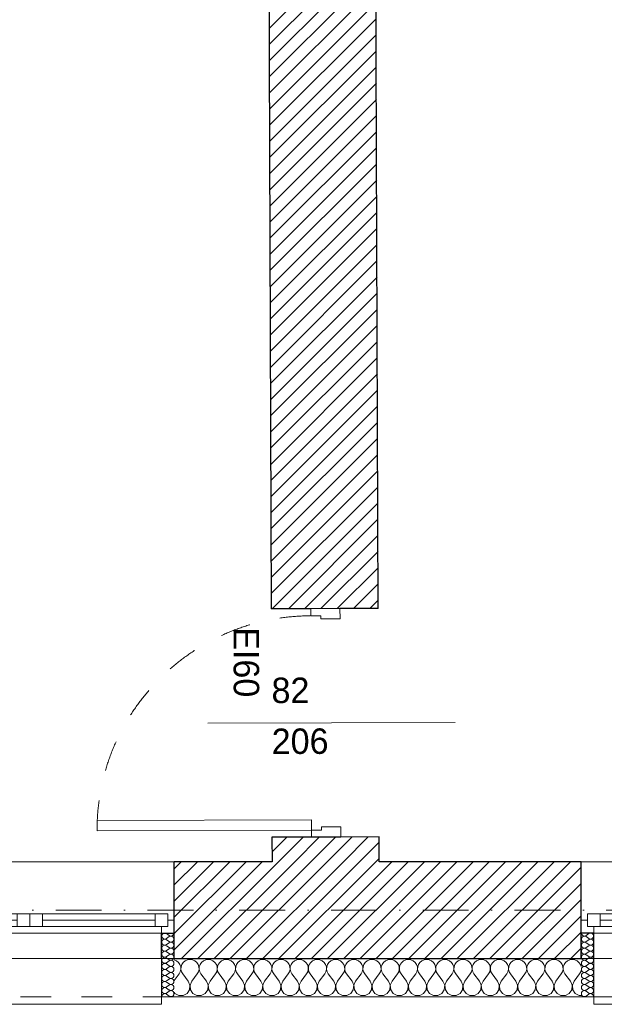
# Model space of a CAD drawing. Header units: millimetres. Extents: x -140780 to 266886, y -104422 to 233759.
# Tile 36 of 104: x 202975 to 205269, y 106825 to 110692. Entities that reach past the tile are written whole.
import ezdxf
from ezdxf.enums import TextEntityAlignment as Align

# ---------------------------------------------------------------- set-up
doc = ezdxf.new("R2010")
doc.units = ezdxf.units.MM
doc.header["$MEASUREMENT"] = 0
doc.linetypes.add('Kropki i Kreski', pattern=[360, 180, -90, 0, -90])
doc.linetypes.add('Przerywana', pattern=[240, 120, -120])
for name, color, linetype in [('Drzwi ArchiCAD', 7, 'Continuous'), ('Konstrukcja - Siatki mod', 7, 'Continuous'), ('KR_INW', 7, 'Continuous'), ('NAPIS_SODON', 7, 'Continuous'), ('Okna ArchiCADa', 7, 'Continuous'), ('Znaczniki drzwi ArchiCADa', 7, 'Continuous')]:
    doc.layers.add(name, color=color, linetype=linetype)
for name, color, linetype, lineweight in [('Drzwi ArchiCAD_Nr_pióra__1', 7, 'Continuous', 13), ('Drzwi ArchiCAD_Nr_pióra__27', 7, 'Continuous', 25), ('KR_INW_Nr_pióra__101', 252, 'Continuous', 5), ('KR_INW_Nr_pióra__27', 7, 'Continuous', 25), ('KR_INW_Nr_pióra__47', 7, 'Continuous', 15), ('NAPIS_SODON_Nr_pióra__1', 7, 'Continuous', 13), ('Okna ArchiCADa_Nr_pióra__1', 7, 'Continuous', 13), ('Okna ArchiCADa_Nr_pióra__27', 7, 'Continuous', 25), ('Znaczniki drzwi ArchiCADa_Nr_pióra__7', 7, 'Continuous', 13)]:
    doc.layers.add(name, color=color, linetype=linetype, lineweight=lineweight)
for name, color, linetype, lineweight, true_color in [('Konstrukcja - Siatki mod_Nr_pióra__48', 7, 'Continuous', 15, 0xa80f02), ('KR_INW_Nr_pióra__102', 7, 'Continuous', 5, 0xcccccc), ('Znaczniki drzwi ArchiCADa_Nr_pióra__20', 7, 'Continuous', 13, 0xb00000)]:
    doc.layers.add(name, color=color, linetype=linetype, lineweight=lineweight, true_color=true_color)
doc.styles.add('GENERATED_STYLE_1', font='txt')
pattern_1 = [(45, (0, 0), (-31.819804, 31.819804), [])]

# ---------------------------------------------------------------- blocks, each defined once
blk = doc.blocks.new('Strop_1', base_point=(179225, 121523.3))
at = {"layer": 'NAPIS_SODON_Nr_pióra__1', "linetype": 'Continuous', "flags": 128}
blk.add_lwpolyline([(179225, 121523.3), (179225.9, 107003.8), (250898.3, 107008.3), (250897.4, 121527.8)], close=True, dxfattribs=at)
blk = doc.blocks.new('*X161')
at = {"layer": 'KR_INW_Nr_pióra__102', "linetype": 'Continuous'}
for p, q in [((203581.2, 107000.2), (203580.9, 107000.2)), ((203590.2, 106996.2), (203581.2, 107000.2)), ((203597.8, 106989.9), (203590.2, 106996.2)), ((203624.1, 106996.2), (203616.5, 106989.9)), ((203633.1, 107000.2), (203624.1, 106996.2)), ((203642.9, 107001.6), (203633.1, 107000.2)), ((203652.6, 107000.2), (203642.9, 107001.6)), ((203661.6, 106996.2), (203652.6, 107000.2)), ((203669.2, 106989.9), (203661.6, 106996.2)), ((203695.5, 106996.2), (203687.9, 106989.9)), ((203704.5, 107000.2), (203695.5, 106996.2)), ((203714.3, 107001.6), (203704.5, 107000.2)), ((203724, 107000.2), (203714.3, 107001.6)), ((203733.1, 106996.2), (203724, 107000.2)), ((203740.6, 106989.9), (203733.1, 106996.2)), ((203766.9, 106996.2), (203759.4, 106989.9)), ((203776, 107000.2), (203766.9, 106996.2)), ((203785.7, 107001.6), (203776, 107000.2)), ((203795.5, 107000.2), (203785.7, 107001.6)), ((203804.5, 106996.2), (203795.5, 107000.2)), ((203812.1, 106989.9), (203804.5, 106996.2)), ((203838.4, 106996.2), (203830.8, 106989.9)), ((203847.4, 107000.2), (203838.4, 106996.2)), ((203857.1, 107001.6), (203847.4, 107000.2)), ((203866.9, 107000.2), (203857.1, 107001.6)), ((203875.9, 106996.2), (203866.9, 107000.2)), ((203883.5, 106989.9), (203875.9, 106996.2)), ((203909.8, 106996.2), (203902.2, 106989.9)), ((203918.8, 107000.2), (203909.8, 106996.2)), ((203928.6, 107001.6), (203918.8, 107000.2)), ((203938.3, 107000.2), (203928.6, 107001.6)), ((203947.3, 106996.2), (203938.3, 107000.2)), ((203954.9, 106989.9), (203947.3, 106996.2)), ((203981.2, 106996.2), (203973.6, 106989.9)), ((203990.2, 107000.2), (203981.2, 106996.2)), ((204000, 107001.6), (203990.2, 107000.2)), ((204009.8, 107000.2), (204000, 107001.6)), ((204018.8, 106996.2), (204009.8, 107000.2)), ((204026.4, 106989.9), (204018.8, 106996.2)), ((204052.7, 106996.2), (204045.1, 106989.9)), ((204061.7, 107000.2), (204052.7, 106996.2)), ((204071.4, 107001.6), (204061.7, 107000.2)), ((204081.2, 107000.2), (204071.4, 107001.6)), ((204090.2, 106996.2), (204081.2, 107000.2)), ((204097.8, 106989.9), (204090.2, 106996.2)), ((204124.1, 106996.2), (204116.5, 106989.9)), ((204133.1, 107000.2), (204124.1, 106996.2)), ((204142.9, 107001.6), (204133.1, 107000.2)), ((204152.6, 107000.2), (204142.9, 107001.6)), ((204161.6, 106996.2), (204152.6, 107000.2)), ((204169.2, 106989.9), (204161.6, 106996.2)), ((204195.5, 106996.2), (204187.9, 106989.9)), ((204204.5, 107000.2), (204195.5, 106996.2)), ((204214.3, 107001.6), (204204.5, 107000.2)), ((204224, 107000.2), (204214.3, 107001.6)), ((204233.1, 106996.2), (204224, 107000.2)), ((204240.6, 106989.9), (204233.1, 106996.2)), ((204266.9, 106996.2), (204259.4, 106989.9)), ((204276, 107000.2), (204266.9, 106996.2)), ((204285.7, 107001.6), (204276, 107000.2)), ((204295.5, 107000.2), (204285.7, 107001.6)), ((204304.5, 106996.2), (204295.5, 107000.2)), ((204312.1, 106989.9), (204304.5, 106996.2)), ((204338.4, 106996.2), (204330.8, 106989.9)), ((204347.4, 107000.2), (204338.4, 106996.2)), ((204357.1, 107001.6), (204347.4, 107000.2)), ((204366.9, 107000.2), (204357.1, 107001.6)), ((204375.9, 106996.2), (204366.9, 107000.2)), ((204383.5, 106989.9), (204375.9, 106996.2)), ((204409.8, 106996.2), (204402.2, 106989.9)), ((204418.8, 107000.2), (204409.8, 106996.2)), ((204428.6, 107001.6), (204418.8, 107000.2)), ((204438.3, 107000.2), (204428.6, 107001.6)), ((204447.3, 106996.2), (204438.3, 107000.2)), ((204454.9, 106989.9), (204447.3, 106996.2)), ((204481.2, 106996.2), (204473.6, 106989.9)), ((204490.2, 107000.2), (204481.2, 106996.2)), ((204500, 107001.6), (204490.2, 107000.2)), ((204509.8, 107000.2), (204500, 107001.6)), ((204518.8, 106996.2), (204509.8, 107000.2)), ((204526.4, 106989.9), (204518.8, 106996.2)), ((204552.7, 106996.2), (204545.1, 106989.9)), ((204561.7, 107000.2), (204552.7, 106996.2)), ((204571.4, 107001.6), (204561.7, 107000.2)), ((204581.2, 107000.2), (204571.4, 107001.6)), ((204590.2, 106996.2), (204581.2, 107000.2)), ((204597.8, 106989.9), (204590.2, 106996.2)), ((204624.1, 106996.2), (204616.5, 106989.9)), ((204633.1, 107000.2), (204624.1, 106996.2)), ((204642.9, 107001.6), (204633.1, 107000.2)), ((204652.6, 107000.2), (204642.9, 107001.6)), ((204661.6, 106996.2), (204652.6, 107000.2)), ((204669.2, 106989.9), (204661.6, 106996.2)), ((204695.5, 106996.2), (204687.9, 106989.9)), ((204704.5, 107000.2), (204695.5, 106996.2)), ((204714.3, 107001.6), (204704.5, 107000.2)), ((204724, 107000.2), (204714.3, 107001.6)), ((204733.1, 106996.2), (204724, 107000.2)), ((204740.6, 106989.9), (204733.1, 106996.2)), ((204766.9, 106996.2), (204759.4, 106989.9)), ((204776, 107000.2), (204766.9, 106996.2)), ((204785.7, 107001.6), (204776, 107000.2)), ((204795.5, 107000.2), (204785.7, 107001.6)), ((204804.5, 106996.2), (204795.5, 107000.2)), ((204812.1, 106989.9), (204804.5, 106996.2)), ((204838.4, 106996.2), (204830.8, 106989.9)), ((204847.4, 107000.2), (204838.4, 106996.2)), ((204857.1, 107001.6), (204847.4, 107000.2)), ((204866.9, 107000.2), (204857.1, 107001.6)), ((204875.9, 106996.2), (204866.9, 107000.2)), ((204883.5, 106989.9), (204875.9, 106996.2)), ((204909.8, 106996.2), (204902.2, 106989.9)), ((204918.8, 107000.2), (204909.8, 106996.2)), ((204928.6, 107001.6), (204918.8, 107000.2)), ((204938.3, 107000.2), (204928.6, 107001.6)), ((204947.3, 106996.2), (204938.3, 107000.2)), ((204954.9, 106989.9), (204947.3, 106996.2)), ((204981.2, 106996.2), (204973.6, 106989.9)), ((204990.2, 107000.2), (204981.2, 106996.2)), ((205000, 107001.6), (204990.2, 107000.2)), ((205009.8, 107000.2), (205000, 107001.6)), ((205018.8, 106996.2), (205009.8, 107000.2)), ((205026.4, 106989.9), (205018.8, 106996.2)), ((205052.7, 106996.2), (205045.1, 106989.9)), ((205061.7, 107000.2), (205052.7, 106996.2)), ((205071.4, 107001.6), (205061.7, 107000.2)), ((205081.2, 107000.2), (205071.4, 107001.6)), ((205090.2, 106996.2), (205081.2, 107000.2)), ((205097.8, 106989.9), (205090.2, 106996.2)), ((205124.1, 106996.2), (205116.5, 106989.9)), ((205133.1, 107000.2), (205124.1, 106996.2)), ((205142.9, 107001.6), (205133.1, 107000.2)), ((205152.6, 107000.2), (205142.9, 107001.6)), ((205161.6, 106996.2), (205152.6, 107000.2)), ((205169.2, 106989.9), (205161.6, 106996.2)), ((203603.4, 106981.8), (203597.8, 106989.9)), ((203606.5, 106972.5), (203603.4, 106981.8)), ((203604.8, 106953.1), (203607, 106962.6)), ((203607, 106962.6), (203606.5, 106972.5)), ((203607.8, 106972.5), (203607.3, 106962.6)), ((203607.3, 106962.6), (203609.5, 106953.1)), ((203610.9, 106981.8), (203607.8, 106972.5)), ((203616.5, 106989.9), (203610.9, 106981.8)), ((203674.8, 106981.8), (203669.2, 106989.9)), ((203677.9, 106972.5), (203674.8, 106981.8)), ((203676.2, 106953.1), (203678.4, 106962.6)), ((203678.4, 106962.6), (203677.9, 106972.5)), ((203679.2, 106972.5), (203678.7, 106962.6)), ((203678.7, 106962.6), (203680.9, 106953.1)), ((203682.3, 106981.8), (203679.2, 106972.5)), ((203687.9, 106989.9), (203682.3, 106981.8)), ((203746.2, 106981.8), (203740.6, 106989.9)), ((203749.4, 106972.5), (203746.2, 106981.8)), ((203747.6, 106953.1), (203749.9, 106962.6)), ((203749.9, 106962.6), (203749.4, 106972.5)), ((203750.6, 106972.5), (203750.1, 106962.6)), ((203750.1, 106962.6), (203752.4, 106953.1)), ((203753.8, 106981.8), (203750.6, 106972.5)), ((203759.4, 106989.9), (203753.8, 106981.8)), ((203817.7, 106981.8), (203812.1, 106989.9)), ((203820.8, 106972.5), (203817.7, 106981.8)), ((203819.1, 106953.1), (203821.3, 106962.6)), ((203821.3, 106962.6), (203820.8, 106972.5)), ((203822.1, 106972.5), (203821.6, 106962.6)), ((203821.6, 106962.6), (203823.8, 106953.1)), ((203825.2, 106981.8), (203822.1, 106972.5)), ((203830.8, 106989.9), (203825.2, 106981.8)), ((203889.1, 106981.8), (203883.5, 106989.9)), ((203892.2, 106972.5), (203889.1, 106981.8)), ((203890.5, 106953.1), (203892.7, 106962.6)), ((203892.7, 106962.6), (203892.2, 106972.5)), ((203893.5, 106972.5), (203893, 106962.6)), ((203893, 106962.6), (203895.2, 106953.1)), ((203896.6, 106981.8), (203893.5, 106972.5)), ((203902.2, 106989.9), (203896.6, 106981.8)), ((203960.5, 106981.8), (203954.9, 106989.9)), ((203963.7, 106972.5), (203960.5, 106981.8)), ((203961.9, 106953.1), (203964.1, 106962.6)), ((203964.1, 106962.6), (203963.7, 106972.5)), ((203964.9, 106972.5), (203964.4, 106962.6)), ((203964.4, 106962.6), (203966.7, 106953.1)), ((203968.1, 106981.8), (203964.9, 106972.5)), ((203973.6, 106989.9), (203968.1, 106981.8)), ((204031.9, 106981.8), (204026.4, 106989.9)), ((204035.1, 106972.5), (204031.9, 106981.8)), ((204033.3, 106953.1), (204035.6, 106962.6)), ((204035.6, 106962.6), (204035.1, 106972.5)), ((204036.3, 106972.5), (204035.9, 106962.6)), ((204035.9, 106962.6), (204038.1, 106953.1)), ((204039.5, 106981.8), (204036.3, 106972.5)), ((204045.1, 106989.9), (204039.5, 106981.8)), ((204103.4, 106981.8), (204097.8, 106989.9)), ((204106.5, 106972.5), (204103.4, 106981.8)), ((204104.8, 106953.1), (204107, 106962.6)), ((204107, 106962.6), (204106.5, 106972.5)), ((204107.8, 106972.5), (204107.3, 106962.6)), ((204107.3, 106962.6), (204109.5, 106953.1)), ((204110.9, 106981.8), (204107.8, 106972.5)), ((204116.5, 106989.9), (204110.9, 106981.8)), ((204174.8, 106981.8), (204169.2, 106989.9)), ((204177.9, 106972.5), (204174.8, 106981.8)), ((204176.2, 106953.1), (204178.4, 106962.6)), ((204178.4, 106962.6), (204177.9, 106972.5)), ((204179.2, 106972.5), (204178.7, 106962.6)), ((204178.7, 106962.6), (204180.9, 106953.1)), ((204182.3, 106981.8), (204179.2, 106972.5)), ((204187.9, 106989.9), (204182.3, 106981.8)), ((204246.2, 106981.8), (204240.6, 106989.9)), ((204249.4, 106972.5), (204246.2, 106981.8)), ((204247.6, 106953.1), (204249.9, 106962.6)), ((204249.9, 106962.6), (204249.4, 106972.5)), ((204250.6, 106972.5), (204250.1, 106962.6)), ((204250.1, 106962.6), (204252.4, 106953.1)), ((204253.8, 106981.8), (204250.6, 106972.5)), ((204259.4, 106989.9), (204253.8, 106981.8)), ((204317.7, 106981.8), (204312.1, 106989.9)), ((204320.8, 106972.5), (204317.7, 106981.8)), ((204319.1, 106953.1), (204321.3, 106962.6)), ((204321.3, 106962.6), (204320.8, 106972.5)), ((204322.1, 106972.5), (204321.6, 106962.6)), ((204321.6, 106962.6), (204323.8, 106953.1)), ((204325.2, 106981.8), (204322.1, 106972.5)), ((204330.8, 106989.9), (204325.2, 106981.8)), ((204389.1, 106981.8), (204383.5, 106989.9)), ((204392.2, 106972.5), (204389.1, 106981.8)), ((204390.5, 106953.1), (204392.7, 106962.6)), ((204392.7, 106962.6), (204392.2, 106972.5)), ((204393.5, 106972.5), (204393, 106962.6)), ((204393, 106962.6), (204395.2, 106953.1)), ((204396.6, 106981.8), (204393.5, 106972.5)), ((204402.2, 106989.9), (204396.6, 106981.8)), ((204460.5, 106981.8), (204454.9, 106989.9)), ((204463.7, 106972.5), (204460.5, 106981.8)), ((204461.9, 106953.1), (204464.1, 106962.6)), ((204464.1, 106962.6), (204463.7, 106972.5)), ((204464.9, 106972.5), (204464.4, 106962.6)), ((204464.4, 106962.6), (204466.7, 106953.1)), ((204468.1, 106981.8), (204464.9, 106972.5)), ((204473.6, 106989.9), (204468.1, 106981.8)), ((204531.9, 106981.8), (204526.4, 106989.9)), ((204535.1, 106972.5), (204531.9, 106981.8)), ((204533.3, 106953.1), (204535.6, 106962.6)), ((204535.6, 106962.6), (204535.1, 106972.5)), ((204536.3, 106972.5), (204535.9, 106962.6)), ((204535.9, 106962.6), (204538.1, 106953.1)), ((204539.5, 106981.8), (204536.3, 106972.5)), ((204545.1, 106989.9), (204539.5, 106981.8)), ((204603.4, 106981.8), (204597.8, 106989.9)), ((204606.5, 106972.5), (204603.4, 106981.8)), ((204604.8, 106953.1), (204607, 106962.6)), ((204607, 106962.6), (204606.5, 106972.5)), ((204607.8, 106972.5), (204607.3, 106962.6)), ((204607.3, 106962.6), (204609.5, 106953.1)), ((204610.9, 106981.8), (204607.8, 106972.5)), ((204616.5, 106989.9), (204610.9, 106981.8)), ((204674.8, 106981.8), (204669.2, 106989.9)), ((204677.9, 106972.5), (204674.8, 106981.8)), ((204676.2, 106953.1), (204678.4, 106962.6)), ((204678.4, 106962.6), (204677.9, 106972.5)), ((204679.2, 106972.5), (204678.7, 106962.6)), ((204678.7, 106962.6), (204680.9, 106953.1)), ((204682.3, 106981.8), (204679.2, 106972.5)), ((204687.9, 106989.9), (204682.3, 106981.8)), ((204746.2, 106981.8), (204740.6, 106989.9)), ((204749.4, 106972.5), (204746.2, 106981.8)), ((204747.6, 106953.1), (204749.9, 106962.6)), ((204749.9, 106962.6), (204749.4, 106972.5)), ((204750.6, 106972.5), (204750.1, 106962.6)), ((204750.1, 106962.6), (204752.4, 106953.1)), ((204753.8, 106981.8), (204750.6, 106972.5)), ((204759.4, 106989.9), (204753.8, 106981.8)), ((204817.7, 106981.8), (204812.1, 106989.9)), ((204820.8, 106972.5), (204817.7, 106981.8)), ((204819.1, 106953.1), (204821.3, 106962.6)), ((204821.3, 106962.6), (204820.8, 106972.5)), ((204822.1, 106972.5), (204821.6, 106962.6)), ((204821.6, 106962.6), (204823.8, 106953.1)), ((204825.2, 106981.8), (204822.1, 106972.5)), ((204830.8, 106989.9), (204825.2, 106981.8)), ((204889.1, 106981.8), (204883.5, 106989.9)), ((204892.2, 106972.5), (204889.1, 106981.8)), ((204890.5, 106953.1), (204892.7, 106962.6)), ((204892.7, 106962.6), (204892.2, 106972.5)), ((204893.5, 106972.5), (204893, 106962.6)), ((204893, 106962.6), (204895.2, 106953.1)), ((204896.6, 106981.8), (204893.5, 106972.5)), ((204902.2, 106989.9), (204896.6, 106981.8)), ((204960.5, 106981.8), (204954.9, 106989.9)), ((204963.7, 106972.5), (204960.5, 106981.8)), ((204961.9, 106953.1), (204964.1, 106962.6)), ((204964.1, 106962.6), (204963.7, 106972.5)), ((204964.9, 106972.5), (204964.4, 106962.6)), ((204964.4, 106962.6), (204966.7, 106953.1)), ((204968.1, 106981.8), (204964.9, 106972.5)), ((204973.6, 106989.9), (204968.1, 106981.8)), ((205031.9, 106981.8), (205026.4, 106989.9)), ((205035.1, 106972.5), (205031.9, 106981.8)), ((205033.3, 106953.1), (205035.6, 106962.6)), ((205035.6, 106962.6), (205035.1, 106972.5)), ((205036.3, 106972.5), (205035.9, 106962.6)), ((205035.9, 106962.6), (205038.1, 106953.1)), ((205039.5, 106981.8), (205036.3, 106972.5)), ((205045.1, 106989.9), (205039.5, 106981.8)), ((205103.4, 106981.8), (205097.8, 106989.9)), ((205106.5, 106972.5), (205103.4, 106981.8)), ((205104.8, 106953.1), (205107, 106962.6)), ((205107, 106962.6), (205106.5, 106972.5)), ((205107.8, 106972.5), (205107.3, 106962.6)), ((205107.3, 106962.6), (205109.5, 106953.1)), ((205110.9, 106981.8), (205107.8, 106972.5)), ((205116.5, 106989.9), (205110.9, 106981.8)), ((205174.8, 106981.8), (205169.2, 106989.9)), ((205177.7, 106973.2), (205174.8, 106981.8)), ((205176.2, 106953.1), (205177.7, 106959.5)), ((203580.9, 106919), (203600, 106944.4)), ((203600, 106944.4), (203604.8, 106953.1)), ((203609.5, 106953.1), (203614.3, 106944.4)), ((203635.7, 106915.9), (203614.3, 106944.4)), ((203650, 106915.9), (203671.4, 106944.4)), ((203671.4, 106944.4), (203676.2, 106953.1)), ((203680.9, 106953.1), (203685.7, 106944.4)), ((203707.1, 106915.9), (203685.7, 106944.4)), ((203721.4, 106915.9), (203742.9, 106944.4)), ((203742.9, 106944.4), (203747.6, 106953.1)), ((203752.4, 106953.1), (203757.1, 106944.4)), ((203778.6, 106915.9), (203757.1, 106944.4)), ((203792.9, 106915.9), (203814.3, 106944.4)), ((203814.3, 106944.4), (203819.1, 106953.1)), ((203823.8, 106953.1), (203828.6, 106944.4)), ((203850, 106915.9), (203828.6, 106944.4)), ((203864.3, 106915.9), (203885.7, 106944.4)), ((203885.7, 106944.4), (203890.5, 106953.1)), ((203895.2, 106953.1), (203900, 106944.4)), ((203921.4, 106915.9), (203900, 106944.4)), ((203935.7, 106915.9), (203957.1, 106944.4)), ((203957.1, 106944.4), (203961.9, 106953.1)), ((203966.7, 106953.1), (203971.4, 106944.4)), ((203992.9, 106915.9), (203971.4, 106944.4)), ((204007.1, 106915.9), (204028.6, 106944.4)), ((204028.6, 106944.4), (204033.3, 106953.1)), ((204038.1, 106953.1), (204042.9, 106944.4)), ((204064.3, 106915.9), (204042.9, 106944.4)), ((204078.6, 106915.9), (204100, 106944.4)), ((204100, 106944.4), (204104.8, 106953.1)), ((204109.5, 106953.1), (204114.3, 106944.4)), ((204135.7, 106915.9), (204114.3, 106944.4)), ((204150, 106915.9), (204171.4, 106944.4)), ((204171.4, 106944.4), (204176.2, 106953.1)), ((204180.9, 106953.1), (204185.7, 106944.4)), ((204207.1, 106915.9), (204185.7, 106944.4)), ((204221.4, 106915.9), (204242.9, 106944.4)), ((204242.9, 106944.4), (204247.6, 106953.1)), ((204252.4, 106953.1), (204257.1, 106944.4)), ((204278.6, 106915.9), (204257.1, 106944.4)), ((204292.9, 106915.9), (204314.3, 106944.4)), ((204314.3, 106944.4), (204319.1, 106953.1)), ((204323.8, 106953.1), (204328.6, 106944.4)), ((204350, 106915.9), (204328.6, 106944.4)), ((204364.3, 106915.9), (204385.7, 106944.4)), ((204385.7, 106944.4), (204390.5, 106953.1)), ((204395.2, 106953.1), (204400, 106944.4)), ((204421.4, 106915.9), (204400, 106944.4)), ((204435.7, 106915.9), (204457.1, 106944.4)), ((204457.1, 106944.4), (204461.9, 106953.1)), ((204466.7, 106953.1), (204471.4, 106944.4)), ((204492.9, 106915.9), (204471.4, 106944.4)), ((204507.1, 106915.9), (204528.6, 106944.4)), ((204528.6, 106944.4), (204533.3, 106953.1)), ((204538.1, 106953.1), (204542.9, 106944.4)), ((204564.3, 106915.9), (204542.9, 106944.4)), ((204578.6, 106915.9), (204600, 106944.4)), ((204600, 106944.4), (204604.8, 106953.1)), ((204609.5, 106953.1), (204614.3, 106944.4)), ((204635.7, 106915.9), (204614.3, 106944.4)), ((204650, 106915.9), (204671.4, 106944.4)), ((204671.4, 106944.4), (204676.2, 106953.1)), ((204680.9, 106953.1), (204685.7, 106944.4)), ((204707.1, 106915.9), (204685.7, 106944.4)), ((204721.4, 106915.9), (204742.9, 106944.4)), ((204742.9, 106944.4), (204747.6, 106953.1)), ((204752.4, 106953.1), (204757.1, 106944.4)), ((204778.6, 106915.9), (204757.1, 106944.4)), ((204792.9, 106915.9), (204814.3, 106944.4)), ((204814.3, 106944.4), (204819.1, 106953.1)), ((204823.8, 106953.1), (204828.6, 106944.4)), ((204850, 106915.9), (204828.6, 106944.4)), ((204864.3, 106915.9), (204885.7, 106944.4)), ((204885.7, 106944.4), (204890.5, 106953.1)), ((204895.2, 106953.1), (204900, 106944.4)), ((204921.4, 106915.9), (204900, 106944.4)), ((204935.7, 106915.9), (204957.1, 106944.4)), ((204957.1, 106944.4), (204961.9, 106953.1)), ((204966.7, 106953.1), (204971.4, 106944.4)), ((204992.9, 106915.9), (204971.4, 106944.4)), ((205007.1, 106915.9), (205028.6, 106944.4)), ((205028.6, 106944.4), (205033.3, 106953.1)), ((205038.1, 106953.1), (205042.9, 106944.4)), ((205064.3, 106915.9), (205042.9, 106944.4)), ((205078.6, 106915.9), (205100, 106944.4)), ((205100, 106944.4), (205104.8, 106953.1)), ((205109.5, 106953.1), (205114.3, 106944.4)), ((205135.7, 106915.9), (205114.3, 106944.4)), ((205150, 106915.9), (205171.4, 106944.4)), ((205171.4, 106944.4), (205176.2, 106953.1)), ((203631.2, 106868), (203640.8, 106882.5)), ((203642.4, 106899.8), (203635.7, 106915.9)), ((203640.8, 106882.5), (203642.4, 106899.8)), ((203650, 106915.9), (203643.3, 106899.8)), ((203643.3, 106899.8), (203644.9, 106882.5)), ((203644.9, 106882.5), (203654.5, 106868)), ((203702.6, 106868), (203712.2, 106882.5)), ((203713.9, 106899.8), (203707.1, 106915.9)), ((203712.2, 106882.5), (203713.9, 106899.8)), ((203721.4, 106915.9), (203714.7, 106899.8)), ((203714.7, 106899.8), (203716.3, 106882.5)), ((203716.3, 106882.5), (203726, 106868)), ((203774, 106868), (203783.7, 106882.5)), ((203785.3, 106899.8), (203778.6, 106915.9)), ((203783.7, 106882.5), (203785.3, 106899.8)), ((203792.9, 106915.9), (203786.1, 106899.8)), ((203786.1, 106899.8), (203787.8, 106882.5)), ((203787.8, 106882.5), (203797.4, 106868)), ((203845.5, 106868), (203855.1, 106882.5)), ((203856.7, 106899.8), (203850, 106915.9)), ((203855.1, 106882.5), (203856.7, 106899.8)), ((203864.3, 106915.9), (203857.6, 106899.8)), ((203857.6, 106899.8), (203859.2, 106882.5)), ((203859.2, 106882.5), (203868.8, 106868)), ((203916.9, 106868), (203926.5, 106882.5)), ((203928.2, 106899.8), (203921.4, 106915.9)), ((203926.5, 106882.5), (203928.2, 106899.8)), ((203935.7, 106915.9), (203929, 106899.8)), ((203929, 106899.8), (203930.6, 106882.5)), ((203930.6, 106882.5), (203940.3, 106868)), ((203988.3, 106868), (203997.9, 106882.5)), ((203999.6, 106899.8), (203992.9, 106915.9)), ((203997.9, 106882.5), (203999.6, 106899.8)), ((204007.1, 106915.9), (204000.4, 106899.8)), ((204000.4, 106899.8), (204002.1, 106882.5)), ((204002.1, 106882.5), (204011.7, 106868)), ((204059.7, 106868), (204069.4, 106882.5)), ((204071, 106899.8), (204064.3, 106915.9)), ((204069.4, 106882.5), (204071, 106899.8)), ((204078.6, 106915.9), (204071.8, 106899.8)), ((204071.8, 106899.8), (204073.5, 106882.5)), ((204073.5, 106882.5), (204083.1, 106868)), ((204131.2, 106868), (204140.8, 106882.5)), ((204142.4, 106899.8), (204135.7, 106915.9)), ((204140.8, 106882.5), (204142.4, 106899.8)), ((204150, 106915.9), (204143.3, 106899.8)), ((204143.3, 106899.8), (204144.9, 106882.5)), ((204144.9, 106882.5), (204154.5, 106868)), ((204202.6, 106868), (204212.2, 106882.5)), ((204213.9, 106899.8), (204207.1, 106915.9)), ((204212.2, 106882.5), (204213.9, 106899.8)), ((204221.4, 106915.9), (204214.7, 106899.8)), ((204214.7, 106899.8), (204216.3, 106882.5)), ((204216.3, 106882.5), (204226, 106868)), ((204274, 106868), (204283.7, 106882.5)), ((204285.3, 106899.8), (204278.6, 106915.9)), ((204283.7, 106882.5), (204285.3, 106899.8)), ((204292.9, 106915.9), (204286.1, 106899.8)), ((204286.1, 106899.8), (204287.8, 106882.5)), ((204287.8, 106882.5), (204297.4, 106868)), ((204345.5, 106868), (204355.1, 106882.5)), ((204356.7, 106899.8), (204350, 106915.9)), ((204355.1, 106882.5), (204356.7, 106899.8)), ((204364.3, 106915.9), (204357.6, 106899.8)), ((204357.6, 106899.8), (204359.2, 106882.5)), ((204359.2, 106882.5), (204368.8, 106868)), ((204416.9, 106868), (204426.5, 106882.5)), ((204428.2, 106899.8), (204421.4, 106915.9)), ((204426.5, 106882.5), (204428.2, 106899.8)), ((204435.7, 106915.9), (204429, 106899.8)), ((204429, 106899.8), (204430.6, 106882.5)), ((204430.6, 106882.5), (204440.3, 106868)), ((204488.3, 106868), (204497.9, 106882.5)), ((204499.6, 106899.8), (204492.9, 106915.9)), ((204497.9, 106882.5), (204499.6, 106899.8)), ((204507.1, 106915.9), (204500.4, 106899.8)), ((204500.4, 106899.8), (204502.1, 106882.5)), ((204502.1, 106882.5), (204511.7, 106868)), ((204559.7, 106868), (204569.4, 106882.5)), ((204571, 106899.8), (204564.3, 106915.9)), ((204569.4, 106882.5), (204571, 106899.8)), ((204578.6, 106915.9), (204571.8, 106899.8)), ((204571.8, 106899.8), (204573.5, 106882.5)), ((204573.5, 106882.5), (204583.1, 106868)), ((204631.2, 106868), (204640.8, 106882.5)), ((204642.4, 106899.8), (204635.7, 106915.9)), ((204640.8, 106882.5), (204642.4, 106899.8)), ((204650, 106915.9), (204643.3, 106899.8)), ((204643.3, 106899.8), (204644.9, 106882.5)), ((204644.9, 106882.5), (204654.5, 106868)), ((204702.6, 106868), (204712.2, 106882.5)), ((204713.9, 106899.8), (204707.1, 106915.9)), ((204712.2, 106882.5), (204713.9, 106899.8)), ((204721.4, 106915.9), (204714.7, 106899.8)), ((204714.7, 106899.8), (204716.3, 106882.5)), ((204716.3, 106882.5), (204726, 106868)), ((204774, 106868), (204783.7, 106882.5)), ((204785.3, 106899.8), (204778.6, 106915.9)), ((204783.7, 106882.5), (204785.3, 106899.8)), ((204792.9, 106915.9), (204786.1, 106899.8)), ((204786.1, 106899.8), (204787.8, 106882.5)), ((204787.8, 106882.5), (204797.4, 106868)), ((204845.5, 106868), (204855.1, 106882.5)), ((204856.7, 106899.8), (204850, 106915.9)), ((204855.1, 106882.5), (204856.7, 106899.8)), ((204864.3, 106915.9), (204857.6, 106899.8)), ((204857.6, 106899.8), (204859.2, 106882.5)), ((204859.2, 106882.5), (204868.8, 106868)), ((204916.9, 106868), (204926.5, 106882.5)), ((204928.2, 106899.8), (204921.4, 106915.9)), ((204926.5, 106882.5), (204928.2, 106899.8)), ((204935.7, 106915.9), (204929, 106899.8)), ((204929, 106899.8), (204930.6, 106882.5)), ((204930.6, 106882.5), (204940.3, 106868)), ((204988.3, 106868), (204997.9, 106882.5)), ((204999.6, 106899.8), (204992.9, 106915.9)), ((204997.9, 106882.5), (204999.6, 106899.8)), ((205007.1, 106915.9), (205000.4, 106899.8)), ((205000.4, 106899.8), (205002.1, 106882.5)), ((205002.1, 106882.5), (205011.7, 106868)), ((205059.7, 106868), (205069.4, 106882.5)), ((205071, 106899.8), (205064.3, 106915.9)), ((205069.4, 106882.5), (205071, 106899.8)), ((205078.6, 106915.9), (205071.8, 106899.8)), ((205071.8, 106899.8), (205073.5, 106882.5)), ((205073.5, 106882.5), (205083.1, 106868)), ((205131.2, 106868), (205140.8, 106882.5)), ((205142.4, 106899.8), (205135.7, 106915.9)), ((205140.8, 106882.5), (205142.4, 106899.8)), ((205150, 106915.9), (205143.3, 106899.8)), ((205143.3, 106899.8), (205144.9, 106882.5)), ((205144.9, 106882.5), (205154.5, 106868)), ((203580.9, 106871.3), (203583.1, 106868)), ((203583.1, 106868), (203598.4, 106859.8)), ((203598.4, 106859.8), (203615.8, 106859.8)), ((203615.8, 106859.8), (203631.2, 106868)), ((203654.5, 106868), (203669.9, 106859.8)), ((203669.9, 106859.8), (203687.3, 106859.8)), ((203687.3, 106859.8), (203702.6, 106868)), ((203726, 106868), (203741.3, 106859.8)), ((203741.3, 106859.8), (203758.7, 106859.8)), ((203758.7, 106859.8), (203774, 106868)), ((203797.4, 106868), (203812.7, 106859.8)), ((203812.7, 106859.8), (203830.1, 106859.8)), ((203830.1, 106859.8), (203845.5, 106868)), ((203868.8, 106868), (203884.2, 106859.8)), ((203884.2, 106859.8), (203901.6, 106859.8)), ((203901.6, 106859.8), (203916.9, 106868)), ((203940.3, 106868), (203955.6, 106859.8)), ((203955.6, 106859.8), (203973, 106859.8)), ((203973, 106859.8), (203988.3, 106868)), ((204011.7, 106868), (204027, 106859.8)), ((204027, 106859.8), (204044.4, 106859.8)), ((204044.4, 106859.8), (204059.7, 106868)), ((204083.1, 106868), (204098.4, 106859.8)), ((204098.4, 106859.8), (204115.8, 106859.8)), ((204115.8, 106859.8), (204131.2, 106868)), ((204154.5, 106868), (204169.9, 106859.8)), ((204169.9, 106859.8), (204187.3, 106859.8)), ((204187.3, 106859.8), (204202.6, 106868)), ((204226, 106868), (204241.3, 106859.8)), ((204241.3, 106859.8), (204258.7, 106859.8)), ((204258.7, 106859.8), (204274, 106868)), ((204297.4, 106868), (204312.7, 106859.8)), ((204312.7, 106859.8), (204330.1, 106859.8)), ((204330.1, 106859.8), (204345.5, 106868)), ((204368.8, 106868), (204384.2, 106859.8)), ((204384.2, 106859.8), (204401.6, 106859.8)), ((204401.6, 106859.8), (204416.9, 106868)), ((204440.3, 106868), (204455.6, 106859.8)), ((204455.6, 106859.8), (204473, 106859.8)), ((204473, 106859.8), (204488.3, 106868)), ((204511.7, 106868), (204527, 106859.8)), ((204527, 106859.8), (204544.4, 106859.8)), ((204544.4, 106859.8), (204559.7, 106868)), ((204583.1, 106868), (204598.4, 106859.8)), ((204598.4, 106859.8), (204615.8, 106859.8)), ((204615.8, 106859.8), (204631.2, 106868)), ((204654.5, 106868), (204669.9, 106859.8)), ((204669.9, 106859.8), (204687.3, 106859.8)), ((204687.3, 106859.8), (204702.6, 106868)), ((204726, 106868), (204741.3, 106859.8)), ((204741.3, 106859.8), (204758.7, 106859.8)), ((204758.7, 106859.8), (204774, 106868)), ((204797.4, 106868), (204812.7, 106859.8)), ((204812.7, 106859.8), (204830.1, 106859.8)), ((204830.1, 106859.8), (204845.5, 106868)), ((204868.8, 106868), (204884.2, 106859.8)), ((204884.2, 106859.8), (204901.6, 106859.8)), ((204901.6, 106859.8), (204916.9, 106868)), ((204940.3, 106868), (204955.6, 106859.8)), ((204955.6, 106859.8), (204973, 106859.8)), ((204973, 106859.8), (204988.3, 106868)), ((205011.7, 106868), (205027, 106859.8)), ((205027, 106859.8), (205044.4, 106859.8)), ((205044.4, 106859.8), (205059.7, 106868)), ((205083.1, 106868), (205098.4, 106859.8)), ((205098.4, 106859.8), (205115.8, 106859.8)), ((205115.8, 106859.8), (205131.2, 106868)), ((205154.5, 106868), (205169.9, 106859.8)), ((205169.9, 106859.8), (205177.7, 106859.8))]:
    blk.add_line(p, q, dxfattribs=at)
blk = doc.blocks.new('*X195')
at = {"layer": 'KR_INW_Nr_pióra__102', "linetype": 'Continuous'}
for p, q in [((203560.7, 107095.6), (203551.2, 107102.8)), ((203560.7, 107090.9), (203551.2, 107083.7)), ((203560.7, 107071.8), (203551.2, 107079)), ((203560.7, 107067), (203551.2, 107059.9)), ((203560.7, 107048), (203551.2, 107055.1)), ((203560.7, 107043.2), (203551.2, 107036.1)), ((203560.7, 107024.2), (203551.2, 107031.3)), ((203560.7, 107019.4), (203551.2, 107012.3)), ((203560.7, 107000.4), (203551.2, 107007.5)), ((203560.7, 106995.6), (203551.2, 106988.5)), ((203560.7, 106976.6), (203551.2, 106983.7)), ((203560.7, 106971.8), (203551.2, 106964.7)), ((203560.7, 106952.8), (203551.2, 106959.9)), ((203560.7, 106948), (203551.2, 106940.9)), ((203560.7, 106929), (203551.2, 106936.1)), ((203560.7, 106924.2), (203551.2, 106917)), ((203560.7, 106905.1), (203551.2, 106912.3)), ((203560.7, 106900.4), (203551.2, 106893.2)), ((203560.7, 106881.3), (203551.2, 106888.5)), ((203560.7, 106876.6), (203551.2, 106869.4)), ((203560.7, 106857.5), (203551.2, 106864.7))]:
    blk.add_line(p, q, dxfattribs=at)
for centre, start, end in [((203544, 107093.2), 53.1301, 180), ((203544, 107093.2), 180, 306.8699), ((203544, 107069.4), 53.1301, 180), ((203567.8, 107105.1), 233.1301, 0), ((203567.8, 107081.3), 233.1301, 126.8699), ((203544, 107069.4), 180, 306.8699), ((203544, 107045.6), 53.1301, 180), ((203544, 107045.6), 180, 306.8699), ((203567.8, 107057.5), 233.1301, 126.8699), ((203567.8, 107033.7), 233.1301, 126.8699), ((203544, 107021.8), 53.1301, 180), ((203544, 107021.8), 180, 306.8699), ((203544, 106998), 53.1301, 180), ((203544, 106998), 180, 306.8699), ((203567.8, 107009.9), 233.1301, 126.8699), ((203567.8, 106986.1), 233.1301, 126.8699), ((203544, 106974.2), 53.1301, 180), ((203544, 106974.2), 180, 306.8699), ((203544, 106950.4), 53.1301, 180), ((203567.8, 106962.3), 233.1301, 126.8699), ((203544, 106950.4), 180, 306.8699), ((203544, 106926.6), 53.1301, 180), ((203544, 106926.6), 180, 306.8699), ((203567.8, 106938.5), 233.1301, 126.8699), ((203567.8, 106914.7), 233.1301, 126.8699), ((203544, 106902.8), 53.1301, 180), ((203544, 106902.8), 180, 306.8699), ((203544, 106879), 53.1301, 180), ((203567.8, 106890.9), 233.1301, 126.8699), ((203544, 106879), 180, 306.8699), ((203544, 106855.1), 53.1301, 180), ((203567.8, 106867), 233.1301, 126.8699)]:
    blk.add_arc(centre, 11.9, start, end, dxfattribs=at)
blk = doc.blocks.new('*X196')
at = {"layer": 'KR_INW_Nr_pióra__102', "linetype": 'Continuous'}
for p, q in [((205197.9, 107095.6), (205207.5, 107102.8)), ((205197.9, 107090.9), (205207.5, 107083.7)), ((205197.9, 107071.8), (205207.5, 107079)), ((205197.9, 107067), (205207.5, 107059.9)), ((205197.9, 107048), (205207.5, 107055.1)), ((205197.9, 107043.2), (205207.5, 107036.1)), ((205197.9, 107024.2), (205207.5, 107031.3)), ((205197.9, 107019.4), (205207.5, 107012.3)), ((205197.9, 107000.4), (205207.5, 107007.5)), ((205197.9, 106995.6), (205207.5, 106988.5)), ((205197.9, 106976.6), (205207.5, 106983.7)), ((205197.9, 106971.8), (205207.5, 106964.7)), ((205197.9, 106952.8), (205207.5, 106959.9)), ((205197.9, 106948), (205207.5, 106940.9)), ((205197.9, 106929), (205207.5, 106936.1)), ((205197.9, 106924.2), (205207.5, 106917)), ((205197.9, 106905.1), (205207.5, 106912.3)), ((205197.9, 106900.4), (205207.5, 106893.2)), ((205197.9, 106881.3), (205207.5, 106888.5)), ((205197.9, 106876.6), (205207.5, 106869.4)), ((205197.9, 106857.5), (205207.5, 106864.7))]:
    blk.add_line(p, q, dxfattribs=at)
for centre, start, end in [((205190.8, 107105.1), 180, 306.8699), ((205190.8, 107081.3), 53.1301, 306.8699), ((205214.6, 107093.2), 0, 126.8699), ((205214.6, 107093.2), 233.1301, 0), ((205214.6, 107069.4), 0, 126.8699), ((205190.8, 107057.5), 53.1301, 306.8699), ((205190.8, 107033.7), 53.1301, 306.8699), ((205214.6, 107069.4), 233.1301, 0), ((205214.6, 107045.6), 0, 126.8699), ((205214.6, 107045.6), 233.1301, 0), ((205190.8, 107009.9), 53.1301, 306.8699), ((205190.8, 106986.1), 53.1301, 306.8699), ((205214.6, 107021.8), 0, 126.8699), ((205214.6, 107021.8), 233.1301, 0), ((205214.6, 106998), 0, 126.8699), ((205214.6, 106998), 233.1301, 0), ((205190.8, 106962.3), 53.1301, 306.8699), ((205214.6, 106974.2), 0, 126.8699), ((205214.6, 106974.2), 233.1301, 0), ((205214.6, 106950.4), 0, 126.8699), ((205190.8, 106938.5), 53.1301, 306.8699), ((205190.8, 106914.7), 53.1301, 306.8699), ((205214.6, 106950.4), 233.1301, 0), ((205214.6, 106926.6), 0, 126.8699), ((205214.6, 106926.6), 233.1301, 0), ((205190.8, 106890.9), 53.1301, 306.8699), ((205214.6, 106902.8), 0, 126.8699), ((205214.6, 106902.8), 233.1301, 0), ((205214.6, 106879), 0, 126.8699), ((205190.8, 106867), 53.1301, 306.8699), ((205214.6, 106879), 233.1301, 0), ((205214.6, 106855.1), 0, 126.8699)]:
    blk.add_arc(centre, 11.9, start, end, dxfattribs=at)
blk = doc.blocks.new('Okno dwuskrzydłowe 19_5')
at = {"layer": 'Okna ArchiCADa_Nr_pióra__1', "linetype": 'Continuous'}
for p, q in [((-566.8, 230), (566.8, 230)), ((-566.8, 0), (-541.8, 0)), ((-541.8, 25), (-491.8, 25)), ((-541.8, -25), (-541.8, 25)), ((-541.8, 0), (-541.8, -25)), ((-491.8, 25), (-50, 25)), ((-491.8, 25), (-491.8, -25)), ((-491.8, 25), (-50, 25)), ((-491.8, 0), (-50, 0)), ((-50, -25), (-50, 25)), ((-50, 25), (0, 25)), ((0, 25), (0, -25)), ((0, 25), (50, 25)), ((0, -25), (0, 25)), ((50, 25), (491.8, 25)), ((50, 25), (50, -25)), ((50, 25), (491.8, 25)), ((50, 0), (491.8, 0)), ((491.8, -25), (491.8, 25)), ((491.8, 25), (541.8, 25)), ((541.8, 25), (541.8, -25)), ((541.8, -25), (541.8, 0)), ((541.8, 0), (566.8, 0)), ((-541.8, -25), (-516.8, -25)), ((-491.8, -25), (-541.8, -25)), ((-516.8, -25), (-516.8, -50)), ((-50, -25), (-491.8, -25)), ((0, -25), (-50, -25)), ((50, -25), (0, -25)), ((491.8, -25), (50, -25)), ((541.8, -25), (491.8, -25)), ((516.8, -50), (516.8, -25)), ((516.8, -25), (541.8, -25)), ((-516.8, -50), (-566.8, -50)), ((0, -50), (-516.8, -50)), ((516.8, -50), (0, -50)), ((566.8, -50), (516.8, -50)), ((-516.8, -300), (-516.8, -330)), ((516.8, -330), (516.8, -300)), ((-516.8, -330), (516.8, -330))]:
    blk.add_line(p, q, dxfattribs=at)
at = {"layer": 'Okna ArchiCADa_Nr_pióra__1', "linetype": 'Przerywana'}
blk.add_line((-516.8, -300), (516.8, -300), dxfattribs=at)
at = {"layer": 'Okna ArchiCADa_Nr_pióra__27', "linetype": 'Continuous'}
for p, q in [((-566.8, -50), (-566.8, 0)), ((566.8, -50), (566.8, 0)), ((-516.8, -50), (-566.8, -50)), ((516.8, -50), (566.8, -50))]:
    blk.add_line(p, q, dxfattribs=at)
blk = doc.blocks.new('Ściana_3', base_point=(179075.1, 106855.1))
at = {"layer": 'KR_INW_Nr_pióra__101', "linetype": 'Continuous'}
h = blk.add_hatch(dxfattribs=at)
h.set_pattern_fill('Cegła_licówka', color=256, style=0, pattern_type=2)
h.set_pattern_definition(pattern_1)
h.paths.add_polyline_path([(203580.9, 107155.1), (203580.9, 107105.1), (203580.9, 107005.1), (205177.7, 107005.1), (205177.7, 107105.1), (205177.7, 107155.1), (205177.7, 107385.1), (203580.9, 107385.1)])
at = {"layer": 'KR_INW_Nr_pióra__27', "linetype": 'Continuous'}
for p, q in [((203580.9, 107155.1), (203580.9, 107385.1)), ((205177.7, 107155.1), (205177.7, 107385.1)), ((203580.9, 107105.1), (203580.9, 107155.1)), ((205177.7, 107105.1), (205177.7, 107155.1)), ((203530.9, 107005.1), (203530.9, 107105.1)), ((203530.9, 107105.1), (203580.9, 107105.1)), ((203580.9, 107005.1), (203580.9, 107105.1)), ((205177.7, 107005.1), (205177.7, 107105.1)), ((205227.7, 107105.1), (205177.7, 107105.1)), ((205227.7, 107005.1), (205227.7, 107105.1)), ((203580.9, 107005.1), (205177.7, 107005.1))]:
    blk.add_line(p, q, dxfattribs=at)
at = {"layer": 'KR_INW_Nr_pióra__27', "linetype": 'Continuous', "flags": 128}
for points in [[(203964.9, 107385.1), (203580.9, 107385.1)], [(205177.7, 107385.1), (204384.9, 107385.1)]]:
    blk.add_lwpolyline(points, dxfattribs=at)
at = {"layer": 'KR_INW_Nr_pióra__47', "linetype": 'Continuous'}
for p, q in [((203580.9, 107105.1), (203530.9, 107105.1)), ((203530.9, 107105.1), (203530.9, 106855.1)), ((205177.7, 107105.1), (205227.7, 107105.1)), ((205227.7, 107105.1), (205227.7, 106855.1)), ((203530.9, 106855.1), (203530.9, 107005.1)), ((205227.7, 106855.1), (205227.7, 107005.1)), ((203580.9, 106855.1), (203530.9, 106855.1)), ((205177.7, 106855.1), (205227.7, 106855.1))]:
    blk.add_line(p, q, dxfattribs=at)
at = {"layer": 'KR_INW_Nr_pióra__47', "linetype": 'Continuous', "flags": 128}
blk.add_lwpolyline([(203580.9, 106855.1), (205177.7, 106855.1)], dxfattribs=at)
at = {"layer": 'KR_INW'}
for name in ['*X195', '*X196', '*X161']:
    blk.add_blockref(name, (0, 0), dxfattribs=at)
at = {"layer": 'Okna ArchiCADa', "color": 21, "linetype": 'Continuous', "lineweight": 13, "true_color": 0xff9955, "zscale": 1000}
for p in [(203014.2, 107155.1), (205744.5, 107155.1)]:
    blk.add_blockref('Okno dwuskrzydłowe 19_5', p, dxfattribs=at)
blk = doc.blocks.new('Drzwi 19_27')
at = {"layer": 'Drzwi ArchiCAD_Nr_pióra__1', "linetype": 'Continuous'}
for p, q in [((380.7, 0), (380.7, 841.4)), ((380.7, 841.4), (420.7, 841.4)), ((420.7, 841.4), (420.7, 0)), ((-420.7, 0), (-448.7, 0)), ((-448.7, 0), (-448.7, -115)), ((-420.7, -40), (-420.7, 0)), ((420.7, 0), (380.7, 0)), ((448.7, 0), (420.7, 0)), ((420.7, 0), (420.7, -40)), ((448.7, -115), (448.7, 0)), ((-408.7, -40), (-420.7, -40)), ((-408.7, -115), (-408.7, -40)), ((420.7, -40), (408.7, -40)), ((408.7, -40), (408.7, -115)), ((-448.7, -115), (-408.7, -115)), ((408.7, -115), (448.7, -115))]:
    blk.add_line(p, q, dxfattribs=at)
at = {"layer": 'Drzwi ArchiCAD_Nr_pióra__1', "linetype": 'Przerywana'}
blk.add_arc((420.7, 0), 841.4, 90, 180, dxfattribs=at)
at = {"layer": 'Drzwi ArchiCAD_Nr_pióra__27', "linetype": 'Continuous'}
for p, q in [((-448.7, -115), (-448.7, 0)), ((448.7, -115), (448.7, 0))]:
    blk.add_line(p, q, dxfattribs=at)
blk = doc.blocks.new('Znacznik Wym 19')
at = {"layer": 'Znaczniki drzwi ArchiCADa_Nr_pióra__20', "linetype": 'Continuous'}
blk.add_line((0, -670), (0, 300), dxfattribs=at)
at = {"layer": 'Znaczniki drzwi ArchiCADa_Nr_pióra__7', "style": 'GENERATED_STYLE_1'}
for tag, p in [('AC_MarkerText_3', (-182.4, -197.3)), ('AC_MarkerText_2', (17.6, -261.3))]:
    blk.add_attdef(tag, text='', height=100, rotation=270, dxfattribs=at).set_placement(p, align=Align.BOTTOM_LEFT)
blk = doc.blocks.new('Ściana_67', base_point=(204363.9, 113397.6))
at = {"layer": 'KR_INW_Nr_pióra__101', "linetype": 'Continuous'}
h = blk.add_hatch(dxfattribs=at)
h.set_pattern_fill('Cegła_licówka', color=256, style=0, pattern_type=2)
h.set_pattern_definition(pattern_1)
h.paths.add_polyline_path([(203950.1, 111632.9), (203961.4, 108378.4), (204116.4, 108378.9), (204231.4, 108379.3), (204381.4, 108379.9), (204370.1, 111632.9)])
h = blk.add_hatch(dxfattribs=at)
h.set_pattern_fill('Cegła_licówka', color=256, style=0, pattern_type=2)
h.set_pattern_definition(pattern_1)
h.paths.add_polyline_path([(203964.6, 107481), (203964.9, 107385.1), (204384.9, 107385.1), (204384.6, 107482.4), (204234.6, 107481.9), (204119.6, 107481.5)])
at = {"layer": 'KR_INW_Nr_pióra__27', "linetype": 'Continuous'}
for p, q in [((204116.4, 108378.9), (203961.4, 108378.4)), ((204231.4, 108379.3), (204116.4, 108378.9)), ((204381.4, 108379.9), (204231.4, 108379.3)), ((204119.6, 107481.5), (203964.6, 107481)), ((204234.6, 107481.9), (204119.6, 107481.5)), ((204384.6, 107482.4), (204234.6, 107481.9))]:
    blk.add_line(p, q, dxfattribs=at)
at = {"layer": 'KR_INW_Nr_pióra__27', "linetype": 'Continuous', "flags": 128}
for points in [[(203950.1, 111632.9), (203961.4, 108378.4)], [(204381.4, 108379.9), (204370.1, 111632.9)], [(203964.6, 107481), (203964.9, 107385.1)], [(204384.9, 107385.1), (204384.6, 107482.4)]]:
    blk.add_lwpolyline(points, dxfattribs=at)
at = {"layer": 'Drzwi ArchiCAD', "linetype": 'Continuous', "xscale": -0.9999999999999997, "zscale": 1000, "rotation": 90.20050733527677}
blk.add_blockref('Drzwi 19_27', (204118, 107930.2), dxfattribs=at)
at = {"layer": 'Znaczniki drzwi ArchiCADa', "color": 14, "lineweight": 13, "true_color": 0xb00000}
ref = blk.add_blockref('Znacznik Wym 19', (204383, 107931.1), dxfattribs=dict(at, rotation=270.2005073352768))
ref.add_attrib('AC_MarkerText_2', '82', dxfattribs={"layer": 'Znaczniki drzwi ArchiCADa_Nr_pióra__7', "color": 7, "height": 100, "rotation": 0.2005, "style": 'GENERATED_STYLE_1'}).set_placement((203963, 107978), align=Align.BOTTOM_LEFT)
ref.add_attrib('AC_MarkerText_3', '206', dxfattribs={"layer": 'Znaczniki drzwi ArchiCADa_Nr_pióra__7', "color": 7, "height": 100, "rotation": 0.2005, "style": 'GENERATED_STYLE_1'}).set_placement((203963.7, 107778), align=Align.BOTTOM_LEFT)
ref.add_attrib('AC_MarkerText_5', 'EI60', dxfattribs={"layer": 'Znaczniki drzwi ArchiCADa_Nr_pióra__7', "color": 7, "height": 100, "rotation": 270.2005, "style": 'GENERATED_STYLE_1'}).set_placement((203783.5, 108305.7), align=Align.BOTTOM_LEFT)
blk = doc.blocks.new('Standardowy znacznik siatki_10')
at = {"layer": 'Konstrukcja - Siatki mod_Nr_pióra__48', "linetype": 'Kropki i Kreski'}
blk.add_line((1000, 0), (72912, 0), dxfattribs=at)

msp = doc.modelspace()

# ---------------------------------------------------------------- block references
at = {"layer": 'Konstrukcja - Siatki mod', "color": 8, "linetype": 'Continuous', "lineweight": 13, "zscale": 1000}
msp.add_blockref('Standardowy znacznik siatki_10', (177989.3, 107195.1), dxfattribs=at)
at = {"layer": 'KR_INW'}
for name, p in [('Ściana_67', (204363.9, 113397.6)), ('Ściana_3', (179075.1, 106855.1))]:
    msp.add_blockref(name, p, dxfattribs=at)
at = {"layer": 'NAPIS_SODON', "linetype": 'Continuous'}
msp.add_blockref('Strop_1', (179225, 121523.3), dxfattribs=at)

doc.saveas('drawing.dxf')
